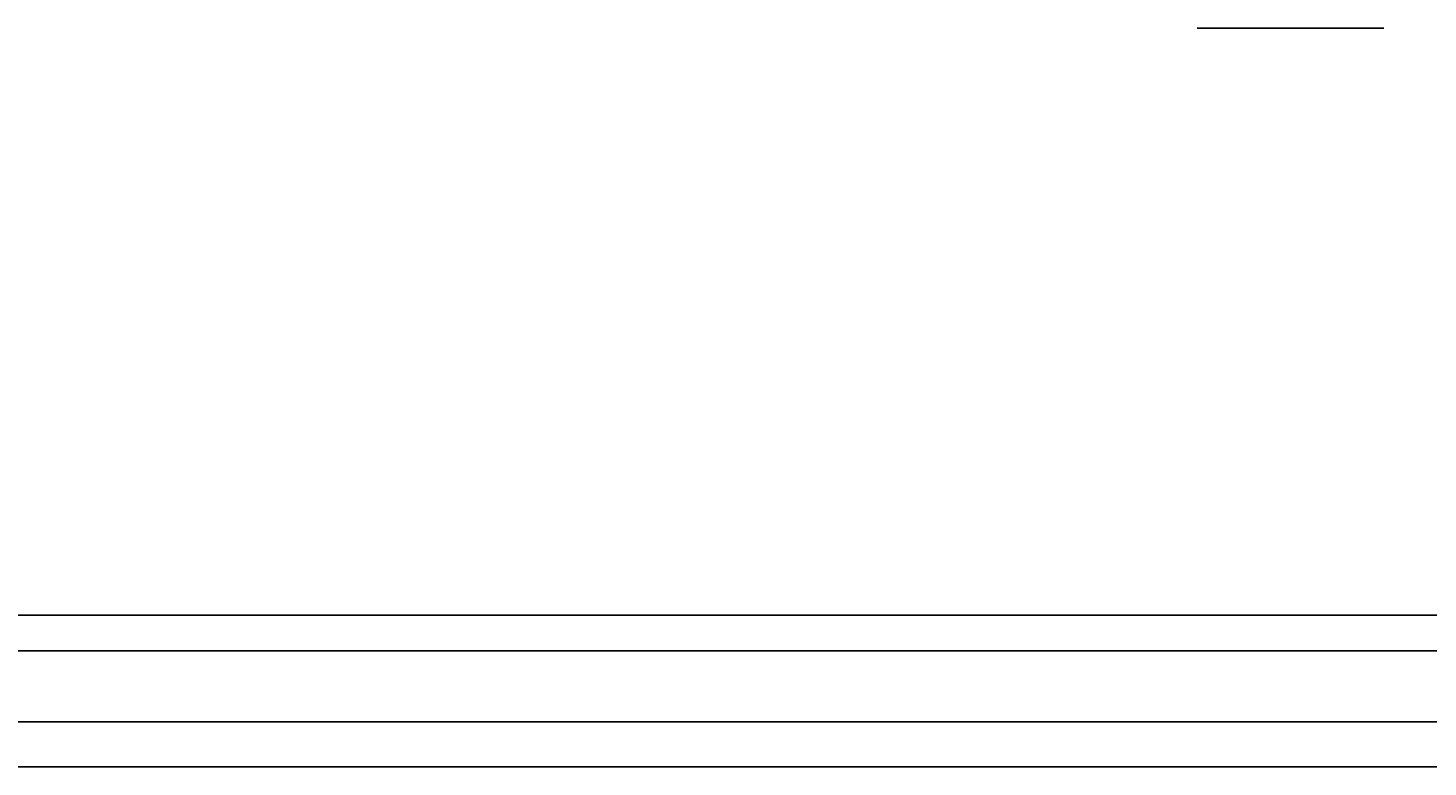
# Model space of a CAD drawing. Extents: x 0 to 1822, y 0 to 1276.
# Tile 2 of 6: x 576 to 1151, y 0 to 304. Entities that reach past the tile are written whole.
import ezdxf

# ---------------------------------------------------------------- set-up
doc = ezdxf.new("R2010")
doc.units = 0
doc.layers.get('0').update_dxf_attribs({"linetype": 'CONTINUOUS'})
doc.layers.add('TOP', color=7, linetype='CONTINUOUS')
doc.layers.add('외형선_ISO_', color=7, linetype='CONTINUOUS')
doc.styles.add('DEFAULT', font='simplex.shx')

msp = doc.modelspace()

# ---------------------------------------------------------------- linework, layer by layer
at = {"color": 252, "linetype": 'CONTINUOUS'}
for p, q in [((1718, 62.45), (41.97, 62.45)), ((1726.77, 18.57), (18.57, 18.57)), ((1726.77, 18.57), (18.57, 18.57))]:
    msp.add_line(p, q, dxfattribs=at)
at = {"color": 2, "linetype": 'CONTINUOUS'}
msp.add_line((1718, 47.82), (27.35, 47.82), dxfattribs=at)
at = {"color": 251, "linetype": 'CONTINUOUS'}
msp.add_line((0, 0), (1804.59, 0), dxfattribs=at)
at = {"layer": '외형선_ISO_'}
msp.add_line((1133.21, 303.81), (1056.57, 303.81), dxfattribs=at)

# ---------------------------------------------------------------- texts
at = {"layer": 'TOP', "color": 252, "linetype": 'CONTINUOUS', "char_height": 2.5, "width": 8.8989, "attachment_point": 7, "style": 'DEFAULT'}
for s, insert in [('\\W00.803;\\T0.85;\\fsimplex.shx,bigfont.shx; \\fsimplex.shx,bigfont.shx;', (587.67, 62.08)), ('\\W00.890;\\T0.85;\\fsimplex.shx,bigfont.shx; \\fsimplex.shx,bigfont.shx;', (608.73, 61.91))]:
    msp.add_mtext(s, dxfattribs=dict(at, insert=insert))

doc.saveas('drawing.dxf')
